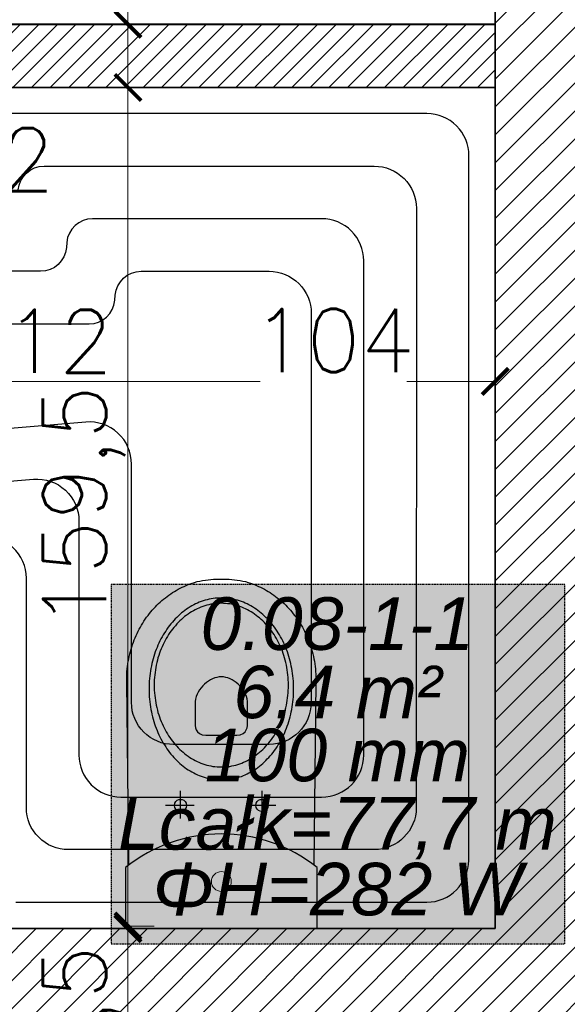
# Model space of a CAD drawing. Header units: millimetres. Extents: x -740 to 33545, y -26688 to 22494.
# Tile 183 of 256: x 11749 to 11853, y 10820 to 11007. Entities that reach past the tile are written whole.
import ezdxf
from ezdxf.enums import TextEntityAlignment as Align

# ---------------------------------------------------------------- set-up
doc = ezdxf.new("R2010")
doc.units = ezdxf.units.MM
doc.header["$MEASUREMENT"] = 0
doc.linetypes.add('HIDDENX2', pattern=[0.1905, 0.127, -0.0635])
doc.layers.get('Defpoints').update_dxf_attribs({"color": 252})
for name, color, linetype, lineweight in [('A_istniejące ściany', 252, 'Continuous', 35), ('A_projektowane sciany', 252, 'Continuous', 35), ('l.wypełnien', 252, 'Continuous', 5), ('Nowe_820-G Rysunki Obrazki_Nr_pióra__1', 252, 'Continuous', 13), ('wymiarowanie', 252, 'Continuous', 9)]:
    doc.layers.add(name, color=color, linetype=linetype, lineweight=lineweight)
for name, color, linetype, lineweight, true_color in [('IS_Heating_cooling floor', 7, 'HIDDENX2', 25, 0x008000), ('IS_Strefa podłóg', 7, 'Continuous', 25, 0x008000), ('IS_Wężownica OChP', 7, 'Continuous', 25, 0x800080)]:
    doc.layers.add(name, color=color, linetype=linetype, lineweight=lineweight, true_color=true_color)
for name, color, linetype in [('tabelki opis', 252, 'Continuous'), ('WYPOSARZENIE', 252, 'Continuous'), ('WYPOSAŻENIE', 252, 'Continuous')]:
    doc.layers.add(name, color=color, linetype=linetype)
doc.styles.add('Arial__I__', font='ariali.ttf')
doc.styles.add('styl2', font='simplex.shx')
doc.dimstyles.new('Skala 1-50', dxfattribs={"dimtxt": 12, "dimasz": 5, "dimexe": 1, "dimexo": 1, "dimgap": 1.5, "dimtad": 1, "dimdec": 1, "dimrnd": 0.5, "dimtxsty": 'styl2', "dimblk": 'ARCHTICK', "dimcen": 5, "dimadec": 0, "dimazin": 0, "dimtfac": 1, "dimtdec": 1, "dimtmove": 1, "dimatfit": 3, "dimldrblk": 'ARCHTICK', "dimfxl": 0, "dimlwd": -1, "dimlwe": -1, "dimarcsym": 0})

# ---------------------------------------------------------------- blocks, each defined once
blk = doc.blocks.new('_ArchTick')
at = {"color": 0, "linetype": 'ByBlock', "const_width": 0.15}
blk.add_lwpolyline([(-0.5, -0.5), (0.5, 0.5)], dxfattribs=at)
blk = doc.blocks.new('*D1363')
at = {"layer": 'Defpoints', "color": 0}
for p in [(11773.56, 11114.32), (11769.27, 11006.32), (11774.04, 11006.32)]:
    blk.add_point(p, dxfattribs=at)
at = {"layer": 'wymiarowanie', "color": 0}
for p, q in [((11772.56, 11114.32), (11768.27, 11114.32)), ((11769.27, 11114.32), (11769.27, 11107.56)), ((11769.27, 11006.32), (11769.27, 11079.75)), ((11773.04, 11006.32), (11768.27, 11006.32))]:
    blk.add_line(p, q, dxfattribs=at)
at = {"layer": 'wymiarowanie', "color": 0, "xscale": 5, "yscale": 5, "zscale": 5}
for p, rotation in [((11769.27, 11114.32), 90), ((11769.27, 11006.32), 270)]:
    blk.add_blockref('_ArchTick', p, dxfattribs=dict(at, rotation=rotation))
at = {"layer": 'wymiarowanie', "color": 0, "insert": (11761.47, 11093.66), "char_height": 12, "attachment_point": 5, "rotation": 90, "style": 'styl2'}
blk.add_mtext('108', dxfattribs=at)
blk = doc.blocks.new('*D1422')
at = {"layer": 'Defpoints', "color": 0}
for p in [(11734.93, 10938.4), (11722.93, 10928.19), (11734.93, 10920.47)]:
    blk.add_point(p, dxfattribs=at)
at = {"layer": 'wymiarowanie', "color": 0}
for p, q in [((11722.93, 10933.4), (11722.93, 10939.4)), ((11734.93, 10933.4), (11734.93, 10939.4)), ((11722.93, 10938.4), (11734.93, 10938.4)), ((11734.93, 10938.4), (11765.39, 10938.4))]:
    blk.add_line(p, q, dxfattribs=at)
at = {"layer": 'wymiarowanie', "color": 0, "xscale": 5, "yscale": 5, "zscale": 5, "rotation": 180}
blk.add_blockref('_ArchTick', (11722.93, 10938.4), dxfattribs=at)
at = {"layer": 'wymiarowanie', "color": 0, "xscale": 5, "yscale": 5, "zscale": 5}
blk.add_blockref('_ArchTick', (11734.93, 10938.4), dxfattribs=at)
at = {"layer": 'wymiarowanie', "color": 0, "insert": (11756.13, 10946.05), "char_height": 12, "attachment_point": 5, "style": 'styl2'}
blk.add_mtext('12', dxfattribs=at)
blk = doc.blocks.new('*D1423')
at = {"layer": 'Defpoints', "color": 0}
for p in [(11839.15, 10938.4), (11734.93, 10920.47), (11839.15, 10919.32)]:
    blk.add_point(p, dxfattribs=at)
at = {"layer": 'wymiarowanie', "color": 0}
for p, q in [((11734.93, 10933.4), (11734.93, 10939.4)), ((11839.15, 10933.4), (11839.15, 10939.4)), ((11734.93, 10938.4), (11794.41, 10938.4)), ((11839.15, 10938.4), (11822.35, 10938.4))]:
    blk.add_line(p, q, dxfattribs=at)
at = {"layer": 'wymiarowanie', "color": 0, "xscale": 5, "yscale": 5, "zscale": 5, "rotation": 180}
blk.add_blockref('_ArchTick', (11734.93, 10938.4), dxfattribs=at)
at = {"layer": 'wymiarowanie', "color": 0, "xscale": 5, "yscale": 5, "zscale": 5}
blk.add_blockref('_ArchTick', (11839.15, 10938.4), dxfattribs=at)
at = {"layer": 'wymiarowanie', "color": 0, "insert": (11808.38, 10946.2), "char_height": 12, "attachment_point": 5, "style": 'styl2'}
blk.add_mtext('104', dxfattribs=at)
blk = doc.blocks.new('*D2197')
at = {"layer": 'Defpoints', "color": 0}
for p in [(11784.54, 11006.32), (11769.27, 10994.32), (11784.54, 10994.32)]:
    blk.add_point(p, dxfattribs=at)
at = {"layer": 'wymiarowanie', "color": 0}
for p, q in [((11774.27, 11006.32), (11768.27, 11006.32)), ((11769.27, 11006.32), (11769.27, 10994.32)), ((11774.27, 10994.32), (11768.27, 10994.32))]:
    blk.add_line(p, q, dxfattribs=at)
at = {"layer": 'wymiarowanie', "color": 0, "xscale": 5, "yscale": 5, "zscale": 5}
for p, rotation in [((11769.27, 11006.32), 90), ((11769.27, 10994.32), 270)]:
    blk.add_blockref('_ArchTick', p, dxfattribs=dict(at, rotation=rotation))
at = {"layer": 'wymiarowanie', "color": 0, "insert": (11761.32, 11020.06), "char_height": 12, "attachment_point": 5, "rotation": 90, "style": 'styl2'}
blk.add_mtext('12', dxfattribs=at)
blk = doc.blocks.new('*D2198')
at = {"layer": 'Defpoints', "color": 0}
for p in [(11784.54, 10994.32), (11769.27, 10834.82), (11786.33, 10834.82)]:
    blk.add_point(p, dxfattribs=at)
at = {"layer": 'wymiarowanie', "color": 0}
for p, q in [((11774.27, 10994.32), (11768.27, 10994.32)), ((11769.27, 10994.32), (11769.27, 10834.82)), ((11774.27, 10834.82), (11768.27, 10834.82))]:
    blk.add_line(p, q, dxfattribs=at)
at = {"layer": 'wymiarowanie', "color": 0, "xscale": 5, "yscale": 5, "zscale": 5}
for p, rotation in [((11769.27, 10994.32), 90), ((11769.27, 10834.82), 270)]:
    blk.add_blockref('_ArchTick', p, dxfattribs=dict(at, rotation=rotation))
at = {"layer": 'wymiarowanie', "color": 0, "insert": (11760.93, 10914.57), "char_height": 12, "attachment_point": 5, "rotation": 90, "style": 'styl2'}
blk.add_mtext('159,5', dxfattribs=at)
blk = doc.blocks.new('*D2683')
at = {"layer": 'Defpoints', "color": 0}
for p in [(11722.93, 10994.32), (11734.93, 10994.32), (11734.93, 10972.96)]:
    blk.add_point(p, dxfattribs=at)
at = {"layer": 'wymiarowanie', "color": 0}
for p, q in [((11722.93, 10977.96), (11722.93, 10971.96)), ((11734.93, 10977.96), (11734.93, 10971.96)), ((11722.93, 10972.96), (11734.93, 10972.96))]:
    blk.add_line(p, q, dxfattribs=at)
at = {"layer": 'wymiarowanie', "color": 0, "xscale": 5, "yscale": 5, "zscale": 5, "rotation": 180}
blk.add_blockref('_ArchTick', (11722.93, 10972.96), dxfattribs=at)
at = {"layer": 'wymiarowanie', "color": 0, "xscale": 5, "yscale": 5, "zscale": 5}
blk.add_blockref('_ArchTick', (11734.93, 10972.96), dxfattribs=at)
at = {"layer": 'wymiarowanie', "color": 0, "insert": (11745.05, 10980.61), "char_height": 12, "attachment_point": 5, "style": 'styl2'}
blk.add_mtext('12', dxfattribs=at)
blk = doc.blocks.new('*D2795')
at = {"layer": 'Defpoints', "color": 0}
for p in [(11839.15, 10834.32), (11769.27, 10791.99), (11839.15, 10791.99)]:
    blk.add_point(p, dxfattribs=at)
at = {"layer": 'wymiarowanie', "color": 0}
for p, q in [((11774.27, 10834.32), (11768.27, 10834.32)), ((11769.27, 10834.32), (11769.27, 10791.99)), ((11774.27, 10791.99), (11768.27, 10791.99))]:
    blk.add_line(p, q, dxfattribs=at)
at = {"layer": 'wymiarowanie', "color": 0, "xscale": 5, "yscale": 5, "zscale": 5}
for p, rotation in [((11769.27, 10834.32), 90), ((11769.27, 10791.99), 270)]:
    blk.add_blockref('_ArchTick', p, dxfattribs=dict(at, rotation=rotation))
at = {"layer": 'wymiarowanie', "color": 0, "insert": (11760.93, 10813.16), "char_height": 12, "attachment_point": 5, "rotation": 90, "style": 'styl2'}
blk.add_mtext('42,5', dxfattribs=at)

msp = doc.modelspace()

# ---------------------------------------------------------------- hatches: boundary and pattern name
at = {"layer": 'IS_Heating_cooling floor', "lineweight": 50, "true_color": 0xffffff, "transparency": 33554687}
msp.add_hatch(color=7, dxfattribs=at).paths.add_polyline_path([(11766.11, 10831.46), (11852.38, 10831.46), (11852.38, 10899.76), (11766.11, 10899.76)])
at = {"layer": 'l.wypełnien'}
h = msp.add_hatch(dxfattribs=at)
h.set_pattern_fill('ANSI31', color=256, scale=30, style=0)
h.paths.add_polyline_path([(11391.26, 10402.52), (11391.26, 10359.34), (11839.15, 10359.34), (11839.15, 9782.76), (11774.02, 9782.76), (11774.02, 9765.83), (11774.02, 9754.82), (11774.02, 9739.58), (11839.15, 9739.58), (11882.33, 9739.58), (11882.33, 10522.75), (11866.24, 10522.75), (11854.39, 10522.75), (11839.15, 10522.75), (11839.15, 10402.52), (11426.82, 10402.52), (11426.82, 10552.38), (11401.42, 10552.38), (11401.42, 10402.52)])
h.paths.add_polyline_path([(11391.26, 10834.32), (11391.26, 10791.99), (11401.42, 10791.99), (11401.42, 10654.38), (11426.82, 10654.38), (11426.82, 10791.99), (11839.15, 10791.99), (11839.15, 10677.69), (11854.39, 10677.69), (11866.24, 10677.69), (11882.33, 10677.69), (11882.33, 11331.32), (11882.33, 11374.5), (11799.42, 11374.5), (11799.42, 11331.32), (11839.15, 11331.32), (11839.15, 10994.32), (11839.15, 10834.32), (11699.45, 10834.32), (11685.18, 10834.32), (11640.68, 10834.32), (11401.42, 10834.32)])
h.paths.add_polyline_path([(11477.62, 10806.38), (11477.62, 10819.93), (11497.94, 10819.93), (11497.94, 10806.38)], flags=16)
h.paths.add_polyline_path([(11438.67, 10819.93), (11438.67, 10806.38), (11457.3, 10806.38), (11457.3, 10819.93)], flags=16)
h.paths.add_polyline_path([(11429.29, 9739.58), (11429.29, 9782.76), (11384.13, 9782.76), (11384.13, 9739.58)])
h.paths.add_polyline_path([(11624.02, 9739.58), (11624.02, 9782.76), (11579.29, 9782.76), (11579.29, 9739.58)])
h = msp.add_hatch(dxfattribs=at)
h.set_pattern_fill('ANSI31', color=256, scale=20, style=0)
h.paths.add_polyline_path([(11528.81, 11006.32), (11528.81, 10994.32), (11590.93, 10994.32), (11590.93, 10984.32), (11602.93, 10984.32), (11602.93, 10994.32), (11616.93, 10994.32), (11616.93, 11006.32), (11602.93, 11006.32), (11602.93, 11114.32), (11839.15, 11114.32), (11839.15, 11126.32), (11590.93, 11126.32), (11590.93, 11006.32)])
h.paths.add_polyline_path([(11391.26, 10994.32), (11391.26, 11006.32), (11404.81, 11006.32), (11404.81, 11331.32), (11416.81, 11331.32), (11416.81, 11006.32), (11426.81, 11006.32), (11426.81, 10994.32)])
h.paths.add_polyline_path([(11708.93, 10994.32), (11708.93, 11006.32), (11839.15, 11006.32), (11839.15, 10994.32), (11734.93, 10994.32), (11734.93, 10984.32), (11722.93, 10984.32), (11722.93, 10994.32)])
h.paths.add_polyline_path([(11289.26, 10994.32), (11289.26, 11006.32), (11169.43, 11006.32), (11169.43, 10994.32)])
h.paths.add_polyline_path([(11734.93, 10834.32), (11734.93, 10892.32), (11722.93, 10892.32), (11722.93, 10834.32)])
h.paths.add_polyline_path([(11602.93, 10834.32), (11602.93, 10882.32), (11590.93, 10882.32), (11590.93, 10834.32)])

# ---------------------------------------------------------------- linework, layer by layer
at = {"layer": 'A_istniejące ściany'}
for points in [[(11839.15, 11331.32), (11839.15, 10984.32)], [(11839.15, 10994.32), (11839.15, 10834.32)], [(11839.15, 10834.32), (11699.45, 10834.32)]]:
    msp.add_lwpolyline(points, dxfattribs=at)
at = {"layer": 'A_projektowane sciany'}
for p, q in [((11839.15, 11006.32), (11708.93, 11006.32)), ((11839.15, 10994.32), (11734.93, 10994.32))]:
    msp.add_line(p, q, dxfattribs=at)
at = {"layer": 'IS_Heating_cooling floor'}
msp.add_lwpolyline([(11766.11, 10831.46), (11852.38, 10831.46), (11852.38, 10899.76), (11766.11, 10899.76)], close=True, dxfattribs=at)
at = {"layer": 'IS_Strefa podłóg', "extrusion": (0, -9.76241e-58, -1)}
msp.add_lwpolyline([(-11602.95, 11114.35), (-11839.15, 11114.35), (-11839.11, 11057.02), (-11839.15, 11044.35), (-11839.15, 11006.35), (-11702.47, 11006.35), (-11702.95, 10994.35), (-11722.95, 10994.35), (-11722.95, 10984.35), (-11734.14, 10984.35), (-11734.95, 10994.35), (-11839.15, 10994.35), (-11839.11, 10834.35), (-11734.95, 10834.34), (-11734.95, 10893.35), (-11722.95, 10892.35), (-11722.95, 10834.34), (-11602.95, 10834.34)], close=True, dxfattribs=at)
at = {"layer": 'IS_Wężownica OChP', "color": 12, "true_color": 0xc80000, "transparency": 33554687, "extrusion": (0, 0, -1)}
for points in [[(-11747.95, 10839.35), (-11826.12, 10839.35, -0.41414), (-11834.12, 10847.35), (-11834.14, 10981.35, -0.414275), (-11826.14, 10989.35), (-11744.09, 10989.35, -0.390725)], [(-11748.41, 10974.83, 0.390724), (-11753.31, 10979.35), (-11816.14, 10979.35, 0.414274), (-11824.14, 10971.35), (-11824.12, 10857.35, 0.41414), (-11816.12, 10849.35), (-11757.95, 10849.35, 0.414226), (-11749.95, 10857.35), (-11749.95, 10900.96, -0.438785), (-11741.28, 10908.93)], [(-11705.28, 10915.96), (-11751.28, 10919.8, 0.438786), (-11759.95, 10911.83), (-11759.95, 10867.35, -0.414225), (-11767.95, 10859.35), (-11806.12, 10859.35, -0.414142), (-11814.12, 10867.35), (-11814.14, 10961.35, -0.414274), (-11806.14, 10969.35), (-11762.54, 10969.35, -0.390723), (-11757.64, 10964.83), (-11757.56, 10963.87, 0.390723), (-11752.66, 10959.35), (-11702.85, 10959.35, 0.414214)], [(-11692.85, 10949.35), (-11761.88, 10949.35, -0.39072), (-11766.78, 10953.87), (-11766.86, 10954.83, 0.39072), (-11771.76, 10959.35), (-11796.14, 10959.35, 0.414274), (-11804.14, 10951.35), (-11804.12, 10877.35, 0.414142), (-11796.12, 10869.35), (-11777.95, 10869.35, 0.414225), (-11769.95, 10877.35), (-11769.95, 10922.69, -0.438785), (-11761.28, 10930.67), (-11695.28, 10925.16, -0.390062)]]:
    msp.add_lwpolyline(points, format="xyb", dxfattribs=at)
at = {"layer": 'Nowe_820-G Rysunki Obrazki_Nr_pióra__1', "linetype": 'Continuous', "lineweight": 13}
for points in [[(11791.73, 10834.32), (11781.57, 10834.32)], [(11791.73, 10834.32), (11801.89, 10834.32)]]:
    msp.add_lwpolyline(points, dxfattribs=at)
at = {"layer": 'wymiarowanie'}
msp.add_circle((11787.04, 10843.29), 1.88, dxfattribs=at)
at = {"layer": 'WYPOSARZENIE'}
msp.add_lwpolyline([(11768.79, 10834.32), (11805.29, 10834.32), (11805.29, 10845.94, 0.349919), (11768.79, 10845.94), (11768.79, 10834.32)], format="xyb", dxfattribs=at)
at = {"layer": 'WYPOSAŻENIE'}
for points in [[(11769.43, 10846.44), (11769.03, 10881.21), (11769.03, 10881.72), (11769.04, 10882.22), (11769.06, 10882.73), (11769.09, 10883.22), (11769.14, 10883.72), (11769.19, 10884.21), (11769.25, 10884.69), (11769.33, 10885.17), (11769.42, 10885.64), (11769.51, 10886.11), (11769.62, 10886.57), (11769.74, 10887.03), (11769.86, 10887.48), (11770, 10887.93), (11770.14, 10888.37), (11770.3, 10888.81), (11770.46, 10889.24), (11770.63, 10889.66), (11770.82, 10890.08), (11771.01, 10890.49), (11771.21, 10890.89), (11771.41, 10891.29), (11771.63, 10891.68), (11771.85, 10892.07), (11772.08, 10892.45), (11772.32, 10892.82), (11772.57, 10893.18), (11772.82, 10893.54), (11773.09, 10893.89), (11773.35, 10894.24), (11773.63, 10894.57), (11773.91, 10894.9), (11774.2, 10895.22), (11774.49, 10895.54), (11774.79, 10895.84), (11775.1, 10896.14), (11775.42, 10896.43), (11775.73, 10896.71), (11776.06, 10896.98), (11776.39, 10897.25), (11776.72, 10897.51), (11777.06, 10897.76), (11777.41, 10898), (11777.76, 10898.23), (11778.11, 10898.45), (11778.47, 10898.66), (11778.83, 10898.87), (11779.2, 10899.06), (11779.57, 10899.25), (11779.95, 10899.43), (11780.33, 10899.59), (11780.71, 10899.75), (11781.09, 10899.9), (11781.48, 10900.04), (11781.48, 10900.04), (11781.96, 10900.19), (11782.45, 10900.32), (11782.96, 10900.44), (11783.48, 10900.54), (11784, 10900.62), (11784.53, 10900.69), (11785.05, 10900.74), (11785.56, 10900.78), (11786.07, 10900.8), (11786.56, 10900.82), (11787.04, 10900.82), (11787.04, 10900.82), (11787.52, 10900.82), (11788.01, 10900.8), (11788.51, 10900.78), (11789.03, 10900.74), (11789.55, 10900.68), (11790.08, 10900.62), (11790.6, 10900.53), (11791.12, 10900.44), (11791.63, 10900.32), (11792.12, 10900.19), (11792.6, 10900.04), (11792.99, 10899.9), (11793.37, 10899.75), (11793.75, 10899.59), (11794.13, 10899.42), (11794.51, 10899.25), (11794.88, 10899.06), (11795.25, 10898.87), (11795.61, 10898.66), (11795.97, 10898.45), (11796.32, 10898.23), (11796.67, 10897.99), (11797.02, 10897.75), (11797.36, 10897.51), (11797.69, 10897.25), (11798.02, 10896.98), (11798.34, 10896.71), (11798.66, 10896.43), (11798.98, 10896.14), (11799.28, 10895.84), (11799.58, 10895.53), (11799.88, 10895.22), (11800.17, 10894.9), (11800.45, 10894.57), (11800.72, 10894.23), (11800.99, 10893.89), (11801.25, 10893.54), (11801.51, 10893.18), (11801.76, 10892.82), (11801.99, 10892.45), (11802.23, 10892.07), (11802.45, 10891.68), (11802.66, 10891.29), (11802.87, 10890.89), (11803.07, 10890.49), (11803.26, 10890.08), (11803.44, 10889.66), (11803.62, 10889.23), (11803.78, 10888.81), (11803.93, 10888.37), (11804.08, 10887.93), (11804.22, 10887.48), (11804.34, 10887.03), (11804.46, 10886.57), (11804.56, 10886.11), (11804.66, 10885.64), (11804.75, 10885.17), (11804.82, 10884.69), (11804.89, 10884.2), (11804.94, 10883.72), (11804.98, 10883.22), (11805.02, 10882.72), (11805.04, 10882.22), (11805.05, 10881.71), (11805.04, 10881.2), (11805.04, 10881.2), (11804.64, 10846.43)], [(11779.27, 10855.25), (11779.27, 10860.56)], [(11794.78, 10855.25), (11794.78, 10860.56)], [(11781.88, 10857.76), (11776.42, 10857.76)], [(11797.38, 10857.76), (11791.93, 10857.76)]]:
    msp.add_lwpolyline(points, dxfattribs=at)
for points in [[(11787.04, 10862.61), (11787.43, 10862.62), (11787.83, 10862.64), (11788.22, 10862.67), (11788.61, 10862.72), (11788.99, 10862.78), (11789.38, 10862.86), (11789.76, 10862.95), (11790.13, 10863.05), (11790.5, 10863.17), (11790.87, 10863.29), (11791.23, 10863.43), (11791.59, 10863.59), (11791.95, 10863.75), (11792.29, 10863.93), (11792.64, 10864.11), (11792.98, 10864.31), (11793.32, 10864.52), (11793.64, 10864.75), (11793.97, 10864.98), (11794.29, 10865.22), (11794.6, 10865.47), (11794.91, 10865.74), (11795.21, 10866.01), (11795.51, 10866.29), (11795.79, 10866.59), (11796.08, 10866.89), (11796.35, 10867.2), (11796.62, 10867.52), (11796.89, 10867.85), (11797.14, 10868.19), (11797.39, 10868.54), (11797.63, 10868.89), (11797.86, 10869.26), (11798.09, 10869.63), (11798.3, 10870.01), (11798.51, 10870.4), (11798.72, 10870.79), (11798.91, 10871.19), (11799.09, 10871.6), (11799.27, 10872.01), (11799.44, 10872.44), (11799.59, 10872.86), (11799.74, 10873.3), (11799.88, 10873.74), (11800.01, 10874.18), (11800.14, 10874.64), (11800.25, 10875.09), (11800.35, 10875.55), (11800.44, 10876.02), (11800.52, 10876.49), (11800.59, 10876.97), (11800.65, 10877.45), (11800.7, 10877.93), (11800.74, 10878.42), (11800.77, 10878.92), (11800.79, 10879.41), (11800.79, 10879.91), (11800.79, 10879.91), (11800.79, 10880.41), (11800.77, 10880.91), (11800.74, 10881.4), (11800.7, 10881.89), (11800.65, 10882.38), (11800.59, 10882.86), (11800.52, 10883.33), (11800.44, 10883.81), (11800.35, 10884.27), (11800.25, 10884.74), (11800.14, 10885.19), (11800.02, 10885.64), (11799.88, 10886.09), (11799.75, 10886.53), (11799.6, 10886.96), (11799.44, 10887.39), (11799.27, 10887.81), (11799.09, 10888.23), (11798.91, 10888.64), (11798.72, 10889.04), (11798.52, 10889.43), (11798.31, 10889.82), (11798.09, 10890.2), (11797.86, 10890.57), (11797.63, 10890.93), (11797.39, 10891.29), (11797.14, 10891.64), (11796.89, 10891.97), (11796.62, 10892.3), (11796.36, 10892.63), (11796.08, 10892.94), (11795.8, 10893.24), (11795.51, 10893.53), (11795.21, 10893.82), (11794.91, 10894.09), (11794.6, 10894.35), (11794.29, 10894.61), (11793.97, 10894.85), (11793.65, 10895.08), (11793.32, 10895.3), (11792.98, 10895.51), (11792.64, 10895.71), (11792.3, 10895.9), (11791.95, 10896.08), (11791.59, 10896.24), (11791.23, 10896.39), (11790.87, 10896.53), (11790.5, 10896.66), (11790.13, 10896.78), (11789.76, 10896.88), (11789.38, 10896.97), (11789, 10897.04), (11788.61, 10897.11), (11788.22, 10897.16), (11787.83, 10897.19), (11787.44, 10897.21), (11787.04, 10897.22), (11787.04, 10897.22), (11786.64, 10897.21), (11786.25, 10897.19), (11785.86, 10897.16), (11785.47, 10897.11), (11785.08, 10897.04), (11784.7, 10896.97), (11784.32, 10896.88), (11783.95, 10896.78), (11783.57, 10896.66), (11783.21, 10896.53), (11782.84, 10896.39), (11782.49, 10896.24), (11782.13, 10896.08), (11781.78, 10895.9), (11781.44, 10895.71), (11781.1, 10895.52), (11780.76, 10895.3), (11780.43, 10895.08), (11780.11, 10894.85), (11779.79, 10894.61), (11779.47, 10894.36), (11779.17, 10894.09), (11778.87, 10893.82), (11778.57, 10893.53), (11778.28, 10893.24), (11778, 10892.94), (11777.72, 10892.63), (11777.45, 10892.31), (11777.19, 10891.98), (11776.94, 10891.64), (11776.69, 10891.29), (11776.45, 10890.93), (11776.21, 10890.57), (11775.99, 10890.2), (11775.77, 10889.82), (11775.56, 10889.43), (11775.36, 10889.04), (11775.17, 10888.64), (11774.98, 10888.23), (11774.81, 10887.81), (11774.64, 10887.39), (11774.48, 10886.97), (11774.33, 10886.53), (11774.19, 10886.09), (11774.06, 10885.65), (11773.94, 10885.19), (11773.83, 10884.74), (11773.73, 10884.28), (11773.64, 10883.81), (11773.56, 10883.34), (11773.48, 10882.86), (11773.42, 10882.38), (11773.37, 10881.89), (11773.33, 10881.4), (11773.31, 10880.91), (11773.29, 10880.42), (11773.28, 10879.92), (11773.28, 10879.92), (11773.29, 10879.42), (11773.31, 10878.92), (11773.33, 10878.43), (11773.37, 10877.94), (11773.42, 10877.45), (11773.48, 10876.97), (11773.55, 10876.49), (11773.64, 10876.02), (11773.73, 10875.56), (11773.83, 10875.09), (11773.94, 10874.64), (11774.06, 10874.19), (11774.19, 10873.74), (11774.33, 10873.3), (11774.48, 10872.87), (11774.64, 10872.44), (11774.81, 10872.02), (11774.98, 10871.6), (11775.17, 10871.19), (11775.36, 10870.79), (11775.56, 10870.4), (11775.77, 10870.01), (11775.99, 10869.63), (11776.21, 10869.26), (11776.45, 10868.9), (11776.69, 10868.54), (11776.93, 10868.19), (11777.19, 10867.85), (11777.45, 10867.52), (11777.72, 10867.2), (11778, 10866.89), (11778.28, 10866.59), (11778.57, 10866.3), (11778.86, 10866.01), (11779.16, 10865.74), (11779.47, 10865.47), (11779.79, 10865.22), (11780.1, 10864.98), (11780.43, 10864.75), (11780.76, 10864.52), (11781.09, 10864.31), (11781.43, 10864.12), (11781.78, 10863.93), (11782.13, 10863.75), (11782.48, 10863.59), (11782.84, 10863.44), (11783.2, 10863.3), (11783.57, 10863.17), (11783.94, 10863.05), (11784.32, 10862.95), (11784.7, 10862.86), (11785.08, 10862.79), (11785.46, 10862.72), (11785.85, 10862.67), (11786.24, 10862.64), (11786.64, 10862.62), (11787.04, 10862.61)], [(11787.04, 10865.07), (11787.44, 10865.08), (11787.84, 10865.1), (11788.24, 10865.14), (11788.63, 10865.19), (11789.03, 10865.26), (11789.41, 10865.34), (11789.8, 10865.44), (11790.18, 10865.55), (11790.55, 10865.67), (11790.92, 10865.81), (11791.28, 10865.96), (11791.64, 10866.12), (11792, 10866.3), (11792.35, 10866.49), (11792.69, 10866.69), (11793.03, 10866.9), (11793.36, 10867.12), (11793.69, 10867.36), (11794.01, 10867.61), (11794.33, 10867.87), (11794.63, 10868.13), (11794.93, 10868.41), (11795.23, 10868.71), (11795.51, 10869.01), (11795.79, 10869.32), (11796.06, 10869.64), (11796.32, 10869.97), (11796.58, 10870.31), (11796.83, 10870.66), (11797.06, 10871.01), (11797.29, 10871.38), (11797.52, 10871.75), (11797.73, 10872.13), (11797.93, 10872.52), (11798.12, 10872.92), (11798.31, 10873.33), (11798.48, 10873.74), (11798.65, 10874.16), (11798.8, 10874.59), (11798.95, 10875.02), (11799.08, 10875.46), (11799.2, 10875.9), (11799.32, 10876.35), (11799.42, 10876.81), (11799.51, 10877.27), (11799.59, 10877.74), (11799.65, 10878.21), (11799.71, 10878.69), (11799.75, 10879.17), (11799.78, 10879.65), (11799.8, 10880.14), (11799.81, 10880.63), (11799.81, 10880.63), (11799.8, 10881.13), (11799.78, 10881.62), (11799.75, 10882.1), (11799.71, 10882.58), (11799.65, 10883.06), (11799.59, 10883.53), (11799.51, 10884), (11799.42, 10884.46), (11799.32, 10884.92), (11799.2, 10885.37), (11799.08, 10885.81), (11798.95, 10886.25), (11798.8, 10886.68), (11798.65, 10887.11), (11798.48, 10887.53), (11798.31, 10887.94), (11798.13, 10888.35), (11797.93, 10888.75), (11797.73, 10889.14), (11797.52, 10889.52), (11797.3, 10889.89), (11797.07, 10890.26), (11796.83, 10890.61), (11796.58, 10890.96), (11796.33, 10891.3), (11796.06, 10891.63), (11795.79, 10891.95), (11795.51, 10892.26), (11795.23, 10892.57), (11794.93, 10892.86), (11794.63, 10893.14), (11794.33, 10893.41), (11794.01, 10893.66), (11793.69, 10893.91), (11793.37, 10894.15), (11793.03, 10894.37), (11792.7, 10894.59), (11792.35, 10894.79), (11792, 10894.97), (11791.65, 10895.15), (11791.29, 10895.31), (11790.92, 10895.46), (11790.55, 10895.6), (11790.18, 10895.72), (11789.8, 10895.83), (11789.42, 10895.93), (11789.03, 10896.01), (11788.64, 10896.08), (11788.24, 10896.13), (11787.84, 10896.17), (11787.44, 10896.19), (11787.04, 10896.2), (11787.04, 10896.2), (11786.63, 10896.19), (11786.23, 10896.17), (11785.84, 10896.13), (11785.44, 10896.08), (11785.05, 10896.01), (11784.66, 10895.93), (11784.28, 10895.83), (11783.9, 10895.72), (11783.53, 10895.6), (11783.16, 10895.46), (11782.79, 10895.31), (11782.43, 10895.15), (11782.08, 10894.98), (11781.73, 10894.79), (11781.38, 10894.59), (11781.04, 10894.37), (11780.71, 10894.15), (11780.38, 10893.91), (11780.06, 10893.67), (11779.75, 10893.41), (11779.44, 10893.14), (11779.14, 10892.86), (11778.85, 10892.57), (11778.56, 10892.27), (11778.29, 10891.95), (11778.02, 10891.63), (11777.75, 10891.3), (11777.5, 10890.96), (11777.25, 10890.62), (11777.01, 10890.26), (11776.78, 10889.89), (11776.56, 10889.52), (11776.35, 10889.14), (11776.15, 10888.75), (11775.95, 10888.35), (11775.77, 10887.94), (11775.59, 10887.53), (11775.43, 10887.11), (11775.27, 10886.69), (11775.13, 10886.25), (11774.99, 10885.81), (11774.87, 10885.37), (11774.76, 10884.92), (11774.66, 10884.46), (11774.57, 10884), (11774.49, 10883.53), (11774.42, 10883.06), (11774.37, 10882.58), (11774.32, 10882.1), (11774.29, 10881.62), (11774.27, 10881.13), (11774.27, 10880.64), (11774.27, 10880.64), (11774.27, 10880.14), (11774.29, 10879.66), (11774.32, 10879.17), (11774.37, 10878.69), (11774.42, 10878.21), (11774.49, 10877.74), (11774.57, 10877.27), (11774.66, 10876.81), (11774.76, 10876.36), (11774.87, 10875.9), (11774.99, 10875.46), (11775.13, 10875.02), (11775.27, 10874.59), (11775.43, 10874.16), (11775.59, 10873.74), (11775.77, 10873.33), (11775.95, 10872.92), (11776.14, 10872.53), (11776.35, 10872.14), (11776.56, 10871.75), (11776.78, 10871.38), (11777.01, 10871.01), (11777.25, 10870.66), (11777.5, 10870.31), (11777.75, 10869.97), (11778.01, 10869.64), (11778.28, 10869.32), (11778.56, 10869.01), (11778.85, 10868.71), (11779.14, 10868.42), (11779.44, 10868.14), (11779.75, 10867.87), (11780.06, 10867.61), (11780.38, 10867.36), (11780.71, 10867.12), (11781.04, 10866.9), (11781.38, 10866.69), (11781.72, 10866.49), (11782.07, 10866.3), (11782.43, 10866.12), (11782.79, 10865.96), (11783.15, 10865.81), (11783.52, 10865.67), (11783.9, 10865.55), (11784.28, 10865.44), (11784.66, 10865.34), (11785.05, 10865.26), (11785.44, 10865.19), (11785.83, 10865.14), (11786.23, 10865.1), (11786.63, 10865.08), (11787.04, 10865.07)], [(11787.26, 10871.12), (11789.96, 10871.12), (11790.65, 10871.2), (11791.17, 10871.42), (11791.55, 10871.74), (11791.79, 10872.13), (11791.94, 10872.54), (11792.01, 10872.94), (11792.03, 10873.29), (11792.04, 10877.06), (11792.01, 10877.54), (11791.93, 10878.01), (11791.8, 10878.47), (11791.63, 10878.92), (11791.42, 10879.34), (11791.17, 10879.75), (11790.89, 10880.14), (11790.57, 10880.5), (11790.24, 10880.83), (11789.88, 10881.13), (11789.5, 10881.41), (11789.1, 10881.64), (11788.7, 10881.84), (11788.29, 10882), (11787.87, 10882.12), (11787.45, 10882.19), (11787.04, 10882.21), (11786.63, 10882.19), (11786.21, 10882.12), (11785.79, 10882), (11785.38, 10881.84), (11784.97, 10881.64), (11784.58, 10881.4), (11784.2, 10881.13), (11783.84, 10880.83), (11783.5, 10880.49), (11783.19, 10880.13), (11782.91, 10879.74), (11782.66, 10879.33), (11782.45, 10878.9), (11782.27, 10878.45), (11782.15, 10877.99), (11782.07, 10877.52), (11782.04, 10877.03), (11782.04, 10873.27), (11782.06, 10872.93), (11782.13, 10872.53), (11782.27, 10872.13), (11782.52, 10871.74), (11782.89, 10871.42), (11783.42, 10871.2), (11784.11, 10871.12)], [(11778.12, 10857.76), (11778.19, 10858.18), (11778.36, 10858.5), (11778.62, 10858.73), (11778.93, 10858.87), (11779.27, 10858.91), (11779.61, 10858.87), (11779.93, 10858.73), (11780.18, 10858.5), (11780.36, 10858.18), (11780.42, 10857.76), (11780.36, 10857.35), (11780.18, 10857.03), (11779.93, 10856.8), (11779.61, 10856.66), (11779.27, 10856.61), (11778.93, 10856.66), (11778.62, 10856.8), (11778.36, 10857.03), (11778.19, 10857.35), (11778.12, 10857.76)], [(11793.63, 10857.76), (11793.69, 10858.18), (11793.87, 10858.5), (11794.13, 10858.73), (11794.44, 10858.87), (11794.78, 10858.91), (11795.12, 10858.87), (11795.43, 10858.73), (11795.69, 10858.5), (11795.86, 10858.18), (11795.93, 10857.76), (11795.86, 10857.35), (11795.69, 10857.03), (11795.43, 10856.8), (11795.12, 10856.66), (11794.78, 10856.61), (11794.44, 10856.66), (11794.12, 10856.8), (11793.87, 10857.03), (11793.69, 10857.35), (11793.63, 10857.76)]]:
    msp.add_lwpolyline(points, close=True, dxfattribs=at)

# ---------------------------------------------------------------- texts
at = {"layer": 'IS_Heating_cooling floor', "style": 'Arial__I__'}
for s, p in [('0.08-1-1', (11809.11, 10884.35)), ('100 mm', (11809.11, 10859.35))]:
    msp.add_text(s, height=10, dxfattribs=at).set_placement(p, align=Align.BOTTOM_CENTER)
for s, p in [('6,4 m²', (11809.11, 10879.35)), ('Lcałk=77,7 m', (11809.11, 10854.35))]:
    msp.add_text(s, height=10, dxfattribs=at).set_placement(p, align=Align.MIDDLE_CENTER)
msp.add_text('ΦH=282 W', height=10, dxfattribs=at).set_placement((11809.11, 10846.85), align=Align.TOP_CENTER)
at = {"layer": 'tabelki opis', "insert": (11340.41, 10907.75), "char_height": 10.24, "width": 164.736, "attachment_point": 1}
msp.add_mtext('\\pi47.56736;{\\fCentury Gothic|b0|i1|c238|p34;KORYTARZ}', dxfattribs=at)

# ---------------------------------------------------------------- dimensions: what is measured, and where the dimension line sits
at = {"layer": 'wymiarowanie'}
for base, p1, p2, picture, middle in [((11769.27, 11006.32), (11773.56, 11114.32), (11774.04, 11006.32), '*D1363', (11769.27, 11093.66)), ((11769.27, 10994.32), (11784.54, 11006.32), (11784.54, 10994.32), '*D2197', (11768.97, 11020.06))]:
    dim = msp.add_linear_dim(base=base, p1=p1, p2=p2, angle=90, dimstyle='Skala 1-50', dxfattribs=at)
    dim.commit()
    dim.dimension.update_dxf_attribs({"geometry": picture, "text_midpoint": middle, "dimtype": 160})
for base, p1, p2, picture, middle in [((11769.27, 10834.82), (11784.54, 10994.32), (11786.33, 10834.82), '*D2198', (11760.93, 10914.57)), ((11769.27, 10791.99), (11839.15, 10834.32), (11839.15, 10791.99), '*D2795', (11760.93, 10813.16))]:
    dim = msp.add_linear_dim(base=base, p1=p1, p2=p2, angle=90, dimstyle='Skala 1-50', dxfattribs=at)
    dim.commit()
    dim.dimension.update_dxf_attribs({"geometry": picture, "text_midpoint": middle})
for base, p1, p2, picture, middle in [((11734.93, 10972.96), (11722.93, 10994.32), (11734.93, 10994.32), '*D2683', (11745.05, 10972.96)), ((11734.93, 10938.4), (11722.93, 10928.19), (11734.93, 10920.47), '*D1422', (11756.13, 10938.4)), ((11839.15, 10938.4), (11734.93, 10920.47), (11839.15, 10919.32), '*D1423', (11808.38, 10938.4))]:
    dim = msp.add_linear_dim(base=base, p1=p1, p2=p2, dimstyle='Skala 1-50', dxfattribs=at)
    dim.commit()
    dim.dimension.update_dxf_attribs({"geometry": picture, "text_midpoint": middle, "dimtype": 160})

doc.saveas('drawing.dxf')
